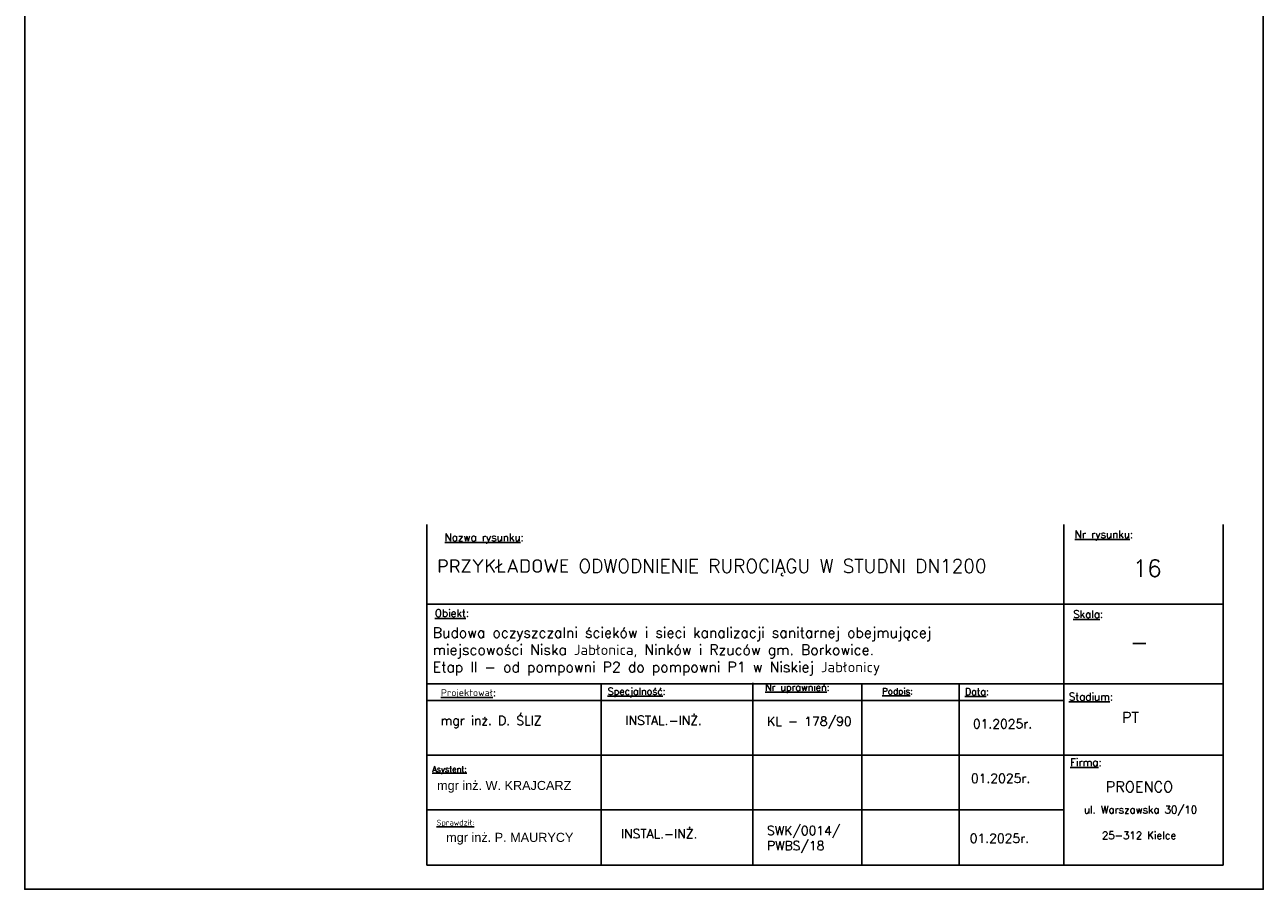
# Model space of a CAD drawing. Header units: millimetres. Extents: x 5659 to 8684, y 1431 to 2118.
# Tile 7 of 53: x 6770 to 6980, y 1790 to 1937. Entities that reach past the tile are written whole.
import ezdxf

# ---------------------------------------------------------------- set-up
doc = ezdxf.new("R2010")
doc.units = ezdxf.units.MM
doc.set_wipeout_variables(frame=1)
doc.linetypes.add('GDE', pattern=[0])
doc.layers.add('EDZPD_L_0', color=3, linetype='GDE', lineweight=18)
doc.layers.add('TABELKI', color=7, linetype='Continuous', lineweight=25)
doc.layers.add('ramka1', color=7, linetype='Continuous', plot=False)
doc.styles.get("Standard").update_dxf_attribs({"font": 'arial.ttf'})

msp = doc.modelspace()

# ---------------------------------------------------------------- linework, layer by layer
at = {"layer": 'EDZPD_L_0', "linetype": 'GDE'}
msp.add_line((6921.9, 1829.443), (6921.428, 1830.055), dxfattribs=at)
at = {"layer": 'ramka1', "color": 7, "linetype": 'Continuous'}
msp.add_lwpolyline([(6769.656, 2087.026), (6769.656, 1790.026), (6979.656, 1790.026), (6979.656, 2087.026)], close=True, dxfattribs=at)
at = {"layer": 'TABELKI'}
msp.add_line((6905.335, 1822.991), (6972.847, 1822.991), dxfattribs=at)

# ---------------------------------------------------------------- next in the draw order: wipeouts: each hides what was drawn before it
msp.add_wipeout([(6837.823, 1851.884), (6972.847, 1851.884), (6972.847, 1794.097), (6837.823, 1794.097)]).dxf.layer = 'TABELKI'

# ---------------------------------------------------------------- next in the draw order: linework, layer by layer
msp.add_line((6905.335, 1822.991), (6972.847, 1822.991), dxfattribs=at)

# ---------------------------------------------------------------- next in the draw order: wipeouts: each hides what was drawn before it
msp.add_wipeout([(6837.823, 1851.884), (6972.847, 1851.884), (6972.847, 1794.097), (6837.823, 1794.097)]).dxf.layer = 'TABELKI'

# ---------------------------------------------------------------- next in the draw order: linework, layer by layer
for p, q in [((6837.823, 1794.097), (6837.823, 1851.884)), ((6945.84, 1851.884), (6945.84, 1794.097)), ((6972.847, 1851.884), (6972.847, 1794.097)), ((6837.823, 1838.371), (6972.847, 1838.371)), ((6893.108, 1825.014), (6893.111, 1794.097)), ((6837.823, 1824.857), (6972.847, 1824.857)), ((6867.392, 1824.857), (6867.395, 1794.097)), ((6911.565, 1824.857), (6911.568, 1794.097)), ((6928.079, 1824.701), (6928.082, 1794.097)), ((6837.823, 1822.02), (6945.84, 1822.02)), ((6837.823, 1812.755), (6972.847, 1812.755)), ((6837.832, 1803.49), (6945.849, 1803.49)), ((6972.847, 1794.097), (6837.823, 1794.097))]:
    msp.add_line(p, q, dxfattribs=at)

# ---------------------------------------------------------------- next in the draw order: texts
at = {"layer": 'TABELKI', "attachment_point": 1}
for s, insert, char_height, width in [('{\\Fsimplex.shx|c238;\\LNazwa rysunku\\l:}', (6840.857, 1850.364), 1.27764, 51.28511), ('{\\Fsimplex.shx|c238;\\LNr rysunku\\l:}', (6947.686, 1850.874), 1.27764, 51.28511), ('{\\Fsimplex.shx|c238;\\LObiekt\\l:}', (6839.191, 1837.495), 1.27764, 51.28511), ('{\\Fsimplex.shx|c238;\\LSkala\\l:}', (6947.431, 1837.322), 1.27764, 51.28511), ('{\\Fsimplex.shx|c238;\\LNr uprawnień\\l:}', (6895.177, 1824.857), 1.17936, 47.3401), ('{\\Fsimplex.shx|c238;\\LProjektował\\l:}', (6840.226, 1823.963), 1.17936, 47.3401), ('{\\Fsimplex|c238;\\LSpecjalność\\l:}', (6868.487, 1824.201), 1.17936, 47.3401), ('{\\Fsimplex.shx|c238;\\LPodpis\\l:}', (6915.017, 1824.154), 1.08108, 47.3401), ('{\\Fsimplex.shx|c238;\\LData\\l:}', (6929.072, 1824.125), 1.17936, 47.3401), ('{\\Fsimplex.shx|c238;\\LStadium\\l:}', (6946.694, 1823.33), 1.27764, 51.28511), ('{\\fsimplex.shx|b0|i0|c238|p0;\\LAsystent:}', (6838.755, 1810.894), 0.9828, 39.45009), ('{\\Fsimplex.shx|c238;\\LFirma\\l:}', (6946.904, 1812.2), 1.27764, 51.28511), ('{\\Fsimplex.shx|c238;ul. Warszawska 30/10}', (6949.257, 1804.157), 1.26126, 35.50508), ('{\\fsimplex.shx|b0|i0|c238|p0;\\LSprawdził:}', (6839.498, 1801.814), 0.9828, 39.45009), ('{\\Fsimplex.shx|c238;25-312 Kielce}', (6952.312, 1799.794), 1.26126, 35.50508)]:
    msp.add_mtext(s, dxfattribs=dict(at, insert=insert, char_height=char_height, width=width))
at = {"layer": 'TABELKI', "lineweight": 25, "attachment_point": 1}
for s, insert, char_height, width in [('{\\fsimplex.shx|b0|i0|c238|p0;PRZYKŁADOWE ODWODNIENIE RUROCIĄGU W STUDNI DN1200}', (6839.61, 1846.006), 2.2932, 117.96163), ('{\\fsimplex.shx|b0|i0|c238|p0;16}', (6957.533, 1845.911), 2.8665, 71.01016), ('\\pt116.74;{\\Fsimplex|c238;Budowa oczyszczalni ścieków i sieci kanalizacji sanitarnej obejmującej \\Pmiejscowości Niska Jabłonica, Ninków i Rzuców gm. Borkowice. \\PEtap II - od pompowni P2 do pompowni P1 w Niskiej Jabłonicy}', (6838.829, 1834.434), 1.75135, 116.13409), ('{\\fsimplex.shx|b0|i0|c238|p0;-}', (6957.037, 1833.354), 2.8665, 71.01016), ('{\\Fsimplex.shx|c238;\\H0.6622x;mgr inż. D. ŚLIZ}', (6840.179, 1819.418), 2.31892, 82.57314), ('{\\Fsimplex.shx|c238;INSTAL.-INŻ.}', (6871.51, 1819.436), 1.53563, 107.34508), ('{\\Fsimplex.shx|c238;KL - 178/90}', (6895.519, 1819.283), 1.53563, 107.34508), ('{\\fsimplex.shx|b0|i0|c238|p0;01.2025r.}', (6930.417, 1818.855), 1.53563, 107.34508), ('{\\Fsimplex|c238;PT}', (6955.7, 1820.073), 1.8018, 71.01016), ('{\\H0.6622x;mgr inż. W. KRAJCARZ}', (6839.571, 1808.4), 2.31892, 82.57314), ('{\\fsimplex.shx|b0|i0|c238|p0;01.2025r.}', (6930.089, 1809.622), 1.53563, 107.34508), ('{\\H0.6622x;mgr inż. P. MAURYCY}', (6841.113, 1799.595), 2.31892, 82.57314), ('{\\Fsimplex.shx|c238;INSTAL.-INŻ.}', (6870.745, 1800.217), 1.53563, 107.34508), ('{\\Fsimplex|c238;SWK/0014/\\PPWBS/18}', (6895.519, 1800.753), 1.53563, 107.34508), ('{\\fsimplex.shx|b0|i0|c238|p0;01.2025r.}', (6929.89, 1799.44), 1.53563, 107.34508)]:
    msp.add_mtext(s, dxfattribs=dict(at, insert=insert, char_height=char_height, width=width))
at = {"layer": 'TABELKI', "lineweight": 30, "insert": (6952.947, 1808.304), "char_height": 1.8018, "width": 71.01016, "attachment_point": 1}
msp.add_mtext('{\\Fsimplex.shx|c238;PROENCO}', dxfattribs=at)

doc.saveas('drawing.dxf')
